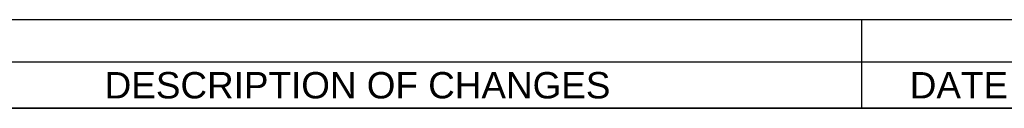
# Model space of a CAD drawing. Header units: inches. Extents: x 0 to 18.3, y 0 to 14.2.
# Tile 2 of 13: x 4.123 to 9.41, y 0 to 0.475. Entities that reach past the tile are written whole.
import ezdxf

# ---------------------------------------------------------------- set-up
doc = ezdxf.new("R2010")
doc.units = ezdxf.units.IN
doc.header["$LTSCALE"] = 1.008333
doc.header["$MEASUREMENT"] = 0
doc.layers.get('0').update_dxf_attribs({"linetype": 'CONTINUOUS'})
doc.styles.get("Standard").update_dxf_attribs({"font": 'arial.ttf'})

msp = doc.modelspace()

# ---------------------------------------------------------------- linework, layer by layer
at = {"color": 2, "linetype": 'Continuous'}
for p, q in [((9.6875, 0.4753), (1.5625, 0.4753)), ((8.6458, 0), (8.6458, 0.4753)), ((9.6875, 0.2474), (1.5625, 0.2474)), ((9.6875, 0), (1.5625, 0))]:
    msp.add_line(p, q, dxfattribs=at)
at = {"color": 7, "linetype": 'Continuous'}
msp.add_line((0, 0), (18.3333, 0), dxfattribs=at)

# ---------------------------------------------------------------- texts
at = {"color": 2, "linetype": 'Continuous', "attachment_point": 2, "line_spacing_factor": 0.9}
for s, insert, char_height, width in [('DESCRIPTION OF CHANGES', (5.9375, 0.1945), 0.141667, 2.710626), ('DATE', (9.1667, 0.1945), 0.14167, 0.526642)]:
    msp.add_mtext(s, dxfattribs=dict(at, insert=insert, char_height=char_height, width=width))

doc.saveas('drawing.dxf')
